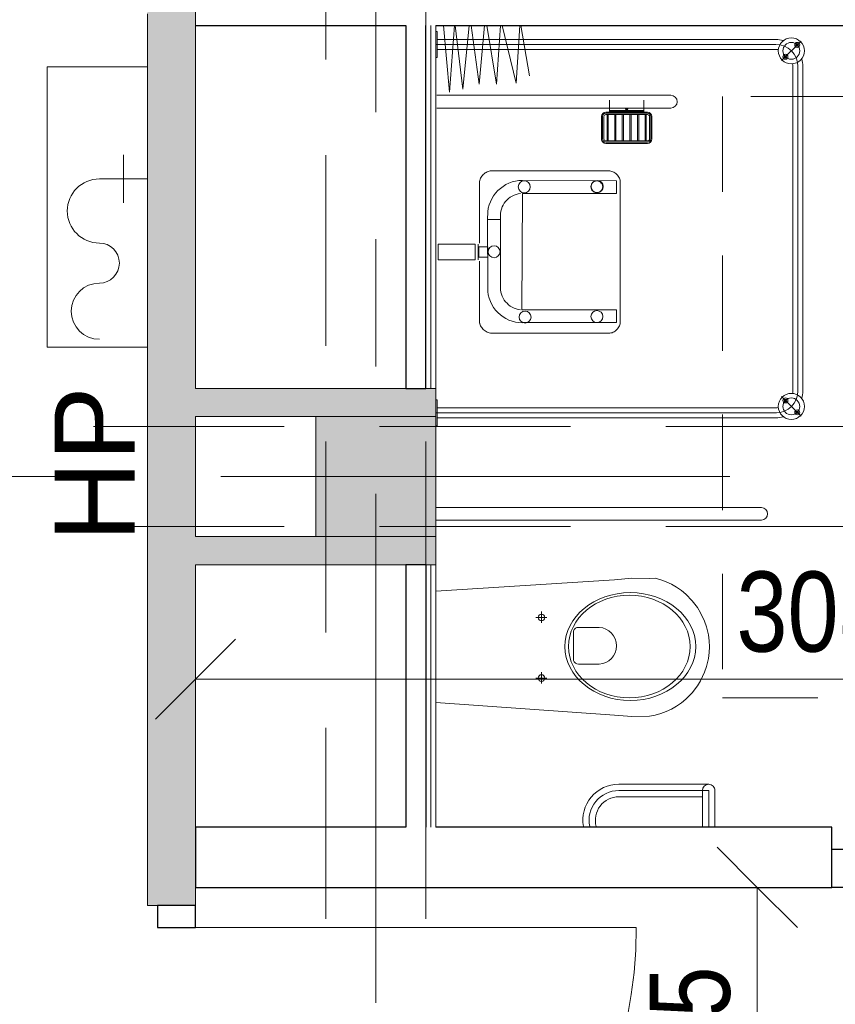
# Model space of a CAD drawing. Header units: centimetres. Extents: x -1631 to 21770, y -8842 to 3590.
# Tile 74 of 87: x 499 to 702, y 757 to 1002. Entities that reach past the tile are written whole.
import ezdxf

# ---------------------------------------------------------------- set-up
doc = ezdxf.new("R2010")
doc.units = ezdxf.units.CM
for name, pattern in [('Oś', [222.25, 127, -31.75, 31.75, -31.75]), ('Ponad', [39.688, 23.813, -15.875]), ('Ukryte', [71.438, 47.625, -23.813])]:
    doc.linetypes.add(name, pattern=pattern)
for name, color, linetype, lineweight in [('A-ANNO-DIMS', 211, 'Continuous', 13), ('A-ANNO-DIMS-100', 211, 'Continuous', 13), ('A-AREA-IDEN', 2, 'Continuous', 13), ('A-DETL-GENF', 92, 'Continuous', 9), ('A-DETL-HDLN', 90, 'Ukryte', 9), ('A-DETL-MEDM', 33, 'Continuous', 13), ('A-DOOR', 31, 'Continuous', 13), ('A-FLOR-OVHD', 1, 'Ponad', 9), ('A-WALL', 113, 'Continuous', 13), ('A-WALL-FNSH', 113, 'Continuous', 13), ('A-WALL-PATT', 111, 'Continuous', 13), ('G-ANNO-TEXT', 231, 'Continuous', 13), ('P-SANR-FIXT', 6, 'Continuous', 9), ('S-COLS', 52, 'Continuous', 13), ('S-GRID', 1, 'Continuous', 13)]:
    doc.layers.add(name, color=color, linetype=linetype, lineweight=lineweight)
doc.styles.add('Arial Narrow_5', font='ARIALN.TTF', dxfattribs={"height": 20})
doc.styles.add('Arial_10', font='arial.ttf', dxfattribs={"height": 20})
doc.styles.add('Arial_11', font='arial.ttf', dxfattribs={"width": 0.85, "height": 23})
doc.dimstyles.new('Diagonal_1_100__0__wewnętrzne_1', dxfattribs={"dimscale": 30.48, "dimtxt": 20.468619, "dimasz": 0.656168, "dimexe": 0.164042, "dimexo": 0.0625, "dimgap": 0.032808, "dimtad": 1, "dimdec": 0, "dimdsep": 46, "dimtxsty": 'Arial Narrow_5', "dimblk1": 'OBLIQUE', "dimblk2": 'OBLIQUE', "dimsah": 1, "dimcen": 0.09, "dimazin": 0, "dimtfac": 1, "dimtdec": 4, "dimtix": 1, "dimtmove": 0, "dimatfit": 3, "dimfxl": 0, "dimtvp": 1, "dimtolj": 1, "dimtzin": 0, "dimarcsym": 0})

# ---------------------------------------------------------------- blocks, each defined once
blk = doc.blocks.new('M_Concrete-Square-Column - 300 x 300mm-1794508-5_piętro III __10_50 m_ - stan projektowany')
at = {"layer": 'S-COLS', "lineweight": 9}
blk.add_hatch(color=254, dxfattribs=at).paths.add_polyline_path([(15, -15), (15, 15), (-15, 15), (-15, -15)], flags=0)
for p, q in [((15, 15), (-15, 15)), ((-15, 15), (-15, -15)), ((15, -15), (15, 15)), ((-15, -15), (15, -15))]:
    blk.add_line(p, q, dxfattribs=at)
blk = doc.blocks.new('DRZWI 1S - automatyczna etykieta - Drzwi 90 _łazienkowe_-2364279-5_piętro III __10_50 m_ - stan projektowany')
at = {"layer": 'A-DETL-GENF'}
for p, q in [((-50.5, 7.5), (-50.5, -2)), ((-45, 7.5), (-50.5, 7.5)), ((-45, -2), (-45, 7.5)), ((50.5, 7.5), (45, 7.5)), ((45, 7.5), (45, -2)), ((50.5, -2), (50.5, 7.5)), ((-50.5, -2), (-45, -2)), ((45, -2), (50.5, -2))]:
    blk.add_line(p, q, dxfattribs=at)
at = {"layer": 'A-DETL-MEDM', "lineweight": 25}
for p, q in [((-45, 7.5), (-50.5, 7.5)), ((-50.5, 7.5), (-50.5, -2)), ((-45, -2), (-45, 7.5)), ((45, -2), (45, 7.5)), ((45, 7.5), (50.5, 7.5)), ((50.5, 7.5), (50.5, -2)), ((-50.5, -2), (-45, -2)), ((50.5, -2), (45, -2))]:
    blk.add_line(p, q, dxfattribs=at)
at = {"layer": 'A-DOOR'}
blk.add_line((45, 7.5), (45, 97.5), dxfattribs=at)
blk.add_arc((45, 7.5), 90, 90, 180, dxfattribs=at)
blk = doc.blocks.new('miska ustępowa dla N_35_5x54 wisząca koło narożna - Type 1-2357504-5_piętro III __10_50 m_ - stan projektowany')
at = {"layer": 'P-SANR-FIXT'}
for p, q in [((-1.4, -3.75), (-4.56, -48.31)), ((29.22, -48.31), (26.4, -3.75)), ((44.09, -84.95), (44.09, -3.75)), ((47.21, -84.95), (47.21, -3.75)), ((4.69, -28.65), (4.69, -31.45)), ((19.8, -28.65), (19.8, -31.45)), ((3.32, -30.06), (6.14, -30.06)), ((18.43, -30.06), (21.25, -30.06)), ((16.4, -38.08), (9.09, -38.08)), ((8.17, -39.35), (8.17, -44.47)), ((17.32, -44.47), (17.32, -39.35)), ((-4.56, -48.31), (-4.88, -52.64)), ((29.58, -52.64), (29.22, -48.31)), ((-24.94, -49.38), (-24.94, -70.25)), ((-23.38, -49.38), (-23.38, -71.81)), ((-21.82, -49.38), (-21.82, -71.81)), ((-4.88, -52.64), (-4.82, -57.07)), ((29.53, -57.07), (29.58, -52.64)), ((-4.82, -57.07), (-4.57, -58.43)), ((-4.57, -58.43), (-4.19, -59.84)), ((29.19, -59.84), (29.57, -58.43)), ((29.57, -58.43), (29.53, -57.07)), ((-4.19, -59.84), (-3.69, -61.21)), ((-3.69, -61.21), (-3.07, -62.53)), ((28.07, -62.53), (28.69, -61.21)), ((28.69, -61.21), (29.19, -59.84)), ((-3.07, -62.53), (-2.34, -63.8)), ((-2.34, -63.8), (-1.51, -65.01)), ((26.51, -65.01), (27.34, -63.8)), ((27.34, -63.8), (28.07, -62.53)), ((-1.51, -65.01), (-0.58, -66.14)), ((-0.58, -66.14), (1.02, -67.71)), ((23.98, -67.71), (25.58, -66.14)), ((25.58, -66.14), (26.51, -65.01)), ((1.02, -67.71), (2.75, -69.02)), ((22.25, -69.02), (23.98, -67.71)), ((-32.54, -70.25), (-23.38, -70.25)), ((2.75, -69.02), (4.01, -69.78)), ((4.01, -69.78), (6.13, -70.8)), ((6.13, -70.8), (7.56, -71.26)), ((17.44, -71.26), (18.87, -70.8)), ((18.87, -70.8), (20.99, -69.78)), ((20.99, -69.78), (22.25, -69.02)), ((-23.38, -71.81), (-32.54, -71.81)), ((-23.38, -73.37), (-32.54, -73.37)), ((7.56, -71.26), (9.56, -71.73)), ((9.56, -71.73), (11.02, -71.92)), ((11.02, -71.92), (12.5, -72)), ((12.5, -72), (13.98, -71.92)), ((13.98, -71.92), (15.44, -71.73)), ((15.44, -71.73), (17.44, -71.26))]:
    blk.add_line(p, q, dxfattribs=at)
for centre in [(4.69, -30.06), (19.8, -30.06)]:
    blk.add_circle(centre, 0.825, dxfattribs=at)
for centre, radius, start, end in [((9.34, -39.23), 1.17, 102.2339, 185.8899), ((16.15, -39.23), 1.17, 354.1101, 77.7661), ((-30.79, -49.38), 8.97, 0, 99.9996), ((-30.79, -49.38), 7.41, 0, 102.1327), ((-30.79, -49.38), 5.85, 0, 105.4382), ((12.74, -44.25), 4.58, 182.8022, 357.1978), ((-23.38, -71.81), 1.56, 0, 90), ((-23.38, -71.81), 1.56, 270, 0), ((45.65, -84.95), 1.56, 180, 360)]:
    blk.add_arc(centre, radius, start, end, dxfattribs=at)
for centre, major_axis, ratio in [((12.55, -52.26), (0, 16.33), 0.823529), ((12.55, -52.01), (0, 15.16), 0.845174)]:
    blk.add_ellipse(centre, major_axis=major_axis, ratio=ratio, dxfattribs=at)
blk = doc.blocks.new('brodzik natryskowy dla N - Type 1-V8-5_piętro III __10_50 m_ - stan projektowany')
at = {"layer": 'P-SANR-FIXT'}
for p, q in [((-35.25, 90), (-40.13, 94.88)), ((47.11, 95.3), (-33.8, 95.3)), ((-33.8, 94.05), (47.11, 94.05)), ((48.56, 90), (53.43, 94.88)), ((47.11, 92.8), (-33.8, 92.8)), ((-40.55, 4.05), (-40.55, 88.55)), ((-39.3, 3.75), (-39.3, 88.55)), ((-38.05, 4.05), (-38.05, 88.55)), ((51.36, 4.05), (51.36, 88.55)), ((52.61, 3.75), (52.61, 88.75)), ((53.86, 4.05), (53.86, 88.55)), ((-26.61, 3.95), (-26.61, 62.35)), ((-23.41, 62.35), (-23.41, 3.95)), ((-22.41, 56.55), (-22.41, 46.15)), ((-22.11, 56.55), (-22.11, 46.15)), ((-21.81, 56.55), (-21.81, 46.15)), ((-15.71, 57.65), (-21.31, 57.65)), ((-15.71, 57.35), (-21.31, 57.35)), ((-15.71, 57.05), (-21.31, 57.05)), ((-15.21, 46.15), (-15.21, 56.55)), ((-14.91, 46.15), (-14.91, 56.55)), ((-14.61, 46.15), (-14.61, 56.55)), ((-22.41, 55.6), (-25.41, 55.6)), ((-22.81, 55.6), (-22.81, 47.1)), ((-22.61, 55.6), (-22.61, 47.1)), ((-21.81, 56.25), (-15.21, 56.25)), ((-21.81, 55.95), (-15.21, 55.95)), ((-21.81, 54.35), (-15.21, 54.35)), ((-21.81, 54.05), (-15.21, 54.05)), ((-21.81, 52.45), (-15.21, 52.45)), ((-21.81, 52.15), (-15.21, 52.15)), ((-21.81, 50.55), (-15.21, 50.55)), ((-21.81, 50.25), (-15.21, 50.25)), ((-6.67, 49.06), (-6.44, 49.24)), ((-6.44, 49.24), (-6.2, 49.39)), ((-6.2, 49.39), (-5.95, 49.52)), ((-5.95, 49.52), (-5.69, 49.63)), ((-5.69, 49.63), (-5.41, 49.71)), ((-5.41, 49.71), (-5.13, 49.76)), ((-5.13, 49.76), (29.82, 49.76)), ((29.82, 49.76), (30.1, 49.76)), ((30.1, 49.76), (30.38, 49.71)), ((30.38, 49.71), (30.65, 49.64)), ((30.65, 49.64), (30.92, 49.53)), ((30.92, 49.53), (31.17, 49.41)), ((31.17, 49.41), (31.41, 49.26)), ((31.41, 49.26), (31.64, 49.09)), ((-22.41, 47.1), (-25.41, 47.1)), ((-21.81, 48.65), (-15.21, 48.65)), ((-21.81, 48.35), (-15.21, 48.35)), ((-21.81, 46.75), (-15.21, 46.75)), ((-7.74, 47.12), (-7.7, 47.39)), ((-7.74, 46.84), (-7.74, 47.12)), ((-7.74, 17.3), (-7.74, 46.84)), ((-7.7, 47.39), (-7.62, 47.66)), ((-7.62, 47.66), (-7.52, 47.93)), ((-7.52, 47.93), (-7.4, 48.18)), ((-7.4, 48.18), (-7.25, 48.42)), ((-7.25, 48.42), (-7.07, 48.65)), ((-7.07, 48.65), (-6.88, 48.86)), ((-6.88, 48.86), (-6.67, 49.06)), ((-5.29, 48.78), (-5.37, 25.35)), ((-2.15, 48.78), (-5.29, 48.78)), ((-2.15, 25.38), (-2.15, 48.78)), ((26.92, 48.78), (30.07, 48.78)), ((26.92, 48.78), (26.92, 25.18)), ((30.07, 25.38), (30.07, 48.78)), ((31.64, 49.09), (31.85, 48.89)), ((31.85, 48.89), (32.05, 48.68)), ((32.05, 48.68), (32.22, 48.46)), ((32.22, 48.46), (32.38, 48.21)), ((32.38, 48.21), (32.51, 47.96)), ((32.51, 47.96), (32.61, 47.69)), ((32.61, 47.69), (32.69, 47.42)), ((32.69, 47.42), (32.74, 47.13)), ((32.74, 47.13), (32.74, 17.61)), ((-21.81, 46.45), (-15.21, 46.45)), ((-21.31, 45.65), (-15.71, 45.65)), ((-21.31, 45.35), (-15.71, 45.35)), ((-21.31, 45.05), (-15.71, 45.05)), ((-5.21, 44.19), (-5.18, 44.33)), ((-5.18, 44.33), (-5.13, 44.46)), ((-5.13, 44.46), (-5.07, 44.59)), ((-5.07, 44.59), (-4.99, 44.71)), ((-4.99, 44.71), (-4.91, 44.83)), ((-4.91, 44.83), (-4.81, 44.93)), ((-4.81, 44.93), (-4.71, 45.02)), ((-4.71, 45.02), (-4.6, 45.11)), ((-4.6, 45.11), (-4.48, 45.18)), ((-4.48, 45.18), (-4.35, 45.24)), ((-4.35, 45.24), (-4.21, 45.29)), ((-4.21, 45.29), (-4.07, 45.33)), ((-4.07, 45.33), (-3.93, 45.35)), ((-3.93, 45.35), (-3.78, 45.36)), ((-3.78, 45.36), (-3.63, 45.35)), ((-3.63, 45.35), (-3.48, 45.33)), ((-3.48, 45.33), (-3.34, 45.29)), ((-3.34, 45.29), (-3.21, 45.24)), ((-3.21, 45.24), (-3.08, 45.18)), ((-3.08, 45.18), (-2.96, 45.11)), ((-2.96, 45.11), (-2.85, 45.02)), ((-2.85, 45.02), (-2.74, 44.93)), ((-2.74, 44.93), (-2.65, 44.83)), ((-2.65, 44.83), (-2.56, 44.71)), ((-2.56, 44.71), (-2.49, 44.59)), ((-2.49, 44.59), (-2.43, 44.46)), ((-2.43, 44.46), (-2.38, 44.33)), ((-2.38, 44.33), (-2.34, 44.19)), ((-5.24, 43.9), (-5.23, 44.04)), ((-5.23, 43.75), (-5.24, 43.9)), ((-5.23, 44.04), (-5.21, 44.19)), ((-5.21, 43.6), (-5.23, 43.75)), ((-5.18, 43.46), (-5.21, 43.6)), ((-5.13, 43.33), (-5.18, 43.46)), ((-5.07, 43.2), (-5.13, 43.33)), ((-4.99, 43.08), (-5.07, 43.2)), ((-4.91, 42.96), (-4.99, 43.08)), ((-4.81, 42.86), (-4.91, 42.96)), ((-4.71, 42.77), (-4.81, 42.86)), ((-4.6, 42.68), (-4.71, 42.77)), ((-4.48, 42.61), (-4.6, 42.68)), ((-4.35, 42.55), (-4.48, 42.61)), ((-4.21, 42.5), (-4.35, 42.55)), ((-4.07, 42.46), (-4.21, 42.5)), ((-3.93, 42.44), (-4.07, 42.46)), ((-3.78, 42.43), (-3.93, 42.44)), ((-3.48, 42.46), (-3.63, 42.44)), ((-3.34, 42.5), (-3.48, 42.46)), ((-3.21, 42.55), (-3.34, 42.5)), ((-3.08, 42.61), (-3.21, 42.55)), ((-2.96, 42.68), (-3.08, 42.61)), ((-2.85, 42.77), (-2.96, 42.68)), ((-2.74, 42.86), (-2.85, 42.77)), ((-2.65, 42.96), (-2.74, 42.86)), ((-2.56, 43.08), (-2.65, 42.96)), ((-2.49, 43.2), (-2.56, 43.08)), ((-2.43, 43.33), (-2.49, 43.2)), ((-2.38, 43.46), (-2.43, 43.33)), ((-2.34, 43.6), (-2.38, 43.46)), ((-2.34, 44.19), (-2.32, 44.04)), ((-2.32, 43.75), (-2.34, 43.6)), ((-2.32, 44.04), (-2.31, 43.9)), ((-2.31, 43.9), (-2.32, 43.75)), ((-44, 24.94), (-31.46, 27.07)), ((-29.67, 23.75), (-44, 24.7)), ((-5.37, 25.35), (-5.32, 24.46)), ((26.92, 25.18), (-2.15, 25.38)), ((-2.03, 24.3), (-2.11, 24.85)), ((26.8, 24.3), (26.88, 24.85)), ((30.15, 25.35), (30.1, 24.46)), ((-44, 20.28), (-29.67, 23.75)), ((-5.32, 24.46), (-5.19, 23.6)), ((-5.19, 23.6), (-4.98, 22.76)), ((-4.98, 22.76), (-4.68, 21.97)), ((-1.89, 23.76), (-2.03, 24.3)), ((-1.71, 23.26), (-1.89, 23.76)), ((-1.47, 22.77), (-1.71, 23.26)), ((-1.19, 22.31), (-1.47, 22.77)), ((-0.87, 21.89), (-1.19, 22.31)), ((25.65, 21.89), (25.96, 22.31)), ((25.96, 22.31), (26.24, 22.77)), ((26.24, 22.77), (26.48, 23.26)), ((26.48, 23.26), (26.66, 23.76)), ((26.66, 23.76), (26.8, 24.3)), ((29.75, 22.76), (29.46, 21.97)), ((29.97, 23.6), (29.75, 22.76)), ((30.1, 24.46), (29.97, 23.6)), ((-29.41, 18.89), (-44, 19.82)), ((-4.68, 21.97), (-4.32, 21.2)), ((-4.32, 21.2), (-3.88, 20.49)), ((-3.88, 20.49), (-3.38, 19.82)), ((-3.38, 19.82), (-2.82, 19.2)), ((-0.51, 21.49), (-0.87, 21.89)), ((-0.12, 21.13), (-0.51, 21.49)), ((0.31, 20.81), (-0.12, 21.13)), ((0.76, 20.54), (0.31, 20.81)), ((1.25, 20.3), (0.76, 20.54)), ((1.76, 20.11), (1.25, 20.3)), ((2.29, 19.98), (1.76, 20.11)), ((2.84, 19.89), (2.29, 19.98)), ((3.4, 19.86), (2.84, 19.89)), ((4.41, 19.87), (3.4, 19.86)), ((3.78, 19.87), (21.37, 19.87)), ((4.41, 16.64), (4.41, 19.87)), ((21.37, 19.87), (21.94, 19.89)), ((21.94, 19.89), (22.49, 19.98)), ((22.49, 19.98), (23.02, 20.11)), ((23.02, 20.11), (23.53, 20.3)), ((23.53, 20.3), (24.01, 20.54)), ((24.01, 20.54), (24.47, 20.81)), ((24.47, 20.81), (24.89, 21.13)), ((24.89, 21.13), (25.29, 21.49)), ((25.29, 21.49), (25.65, 21.89)), ((28.16, 19.82), (27.59, 19.2)), ((28.66, 20.49), (28.16, 19.82)), ((29.09, 21.2), (28.66, 20.49)), ((29.46, 21.97), (29.09, 21.2)), ((-44, 16.46), (-29.41, 18.89)), ((-7.7, 17.03), (-7.74, 17.3)), ((-2.82, 19.2), (-2.2, 18.64)), ((-2.2, 18.64), (-1.53, 18.13)), ((-1.53, 18.13), (-0.81, 17.7)), ((-0.81, 17.7), (-0.05, 17.33)), ((-0.05, 17.33), (0.75, 17.04)), ((24.83, 17.33), (24.03, 17.04)), ((25.59, 17.7), (24.83, 17.33)), ((26.31, 18.13), (25.59, 17.7)), ((26.98, 18.64), (26.31, 18.13)), ((27.59, 19.2), (26.98, 18.64)), ((32.74, 17.33), (32.68, 17.06)), ((32.74, 17.61), (32.74, 17.33)), ((-29.41, 14.55), (-44, 15.88)), ((-7.62, 16.76), (-7.7, 17.03)), ((-7.51, 16.5), (-7.62, 16.76)), ((-7.38, 16.25), (-7.51, 16.5)), ((-7.23, 16), (-7.38, 16.25)), ((-7.05, 15.77), (-7.23, 16)), ((-6.85, 15.56), (-7.05, 15.77)), ((-6.64, 15.36), (-6.85, 15.56)), ((-6.41, 15.18), (-6.64, 15.36)), ((-6.17, 15.02), (-6.41, 15.18)), ((-5.92, 14.89), (-6.17, 15.02)), ((-5.66, 14.78), (-5.92, 14.89)), ((-5.39, 14.7), (-5.66, 14.78)), ((0.75, 17.04), (1.58, 16.82)), ((1.58, 16.82), (2.44, 16.69)), ((2.44, 16.69), (4.41, 16.64)), ((22.33, 16.69), (3.78, 16.64)), ((11.19, 16.69), (13.8, 16.69)), ((11.19, 14.42), (11.19, 16.69)), ((13.8, 16.69), (13.8, 14.42)), ((23.2, 16.82), (22.33, 16.69)), ((24.03, 17.04), (23.2, 16.82)), ((30.62, 14.78), (30.14, 14.63)), ((30.87, 14.89), (30.62, 14.78)), ((31.12, 15.03), (30.87, 14.89)), ((31.36, 15.19), (31.12, 15.03)), ((31.59, 15.37), (31.36, 15.19)), ((31.81, 15.57), (31.59, 15.37)), ((32.01, 15.79), (31.81, 15.57)), ((32.19, 16.02), (32.01, 15.79)), ((32.35, 16.27), (32.19, 16.02)), ((32.49, 16.52), (32.35, 16.27)), ((32.6, 16.79), (32.49, 16.52)), ((32.68, 17.06), (32.6, 16.79)), ((-44, 12.5), (-29.41, 14.55)), ((-5.12, 14.65), (-5.39, 14.7)), ((-4.84, 14.63), (-5.12, 14.65)), ((10.32, 14.63), (-4.84, 14.63)), ((10.54, 13.54), (14.45, 13.54)), ((10.54, 4.27), (10.54, 13.54)), ((14.44, 14.29), (10.55, 14.26)), ((13.8, 14.42), (11.19, 14.42)), ((14.45, 4.27), (14.45, 13.54)), ((30.14, 14.63), (14.73, 14.63)), ((30.36, 14.7), (30.1, 14.65)), ((-28.14, 10.46), (-44, 12.07)), ((-44, 8.54), (-28.14, 10.46)), ((-27.37, 7.14), (-44, 8.35)), ((-44, 5.67), (-27.37, 7.14)), ((-42.55, 4.05), (-42.55, 3.75)), ((-36.05, 4.05), (-42.55, 4.05)), ((-36.05, 3.75), (-36.05, 4.05)), ((14.45, 4.27), (10.54, 4.27)), ((49.36, 4.05), (49.36, 3.75)), ((55.86, 4.05), (49.36, 4.05)), ((55.86, 3.75), (55.86, 4.05))]:
    blk.add_line(p, q, dxfattribs=at)
for centre, radius in [((-37.69, 92.44), 3.25), ((-39.18, 93.92), 0.62), ((-37.69, 92.44), 2.1), ((-39.18, 93.92), 0.32), ((51, 92.44), 3.25), ((51, 92.44), 2.1), ((52.48, 93.92), 0.62), ((52.48, 93.92), 0.32), ((-36.21, 90.95), 0.62), ((-36.21, 90.95), 0.32), ((49.51, 90.95), 0.62), ((49.51, 90.95), 0.32), ((-3.85, 43.99), 1.5), ((28.59, 43.93), 1.5), ((-3.77, 25.8), 1.5), ((28.71, 25.99), 1.5), ((12.42, 18.25), 1.5)]:
    blk.add_circle(centre, radius, dxfattribs=at)
for centre, radius, start, end in [((-33.8, 88.55), 5.5, 90, 180), ((-33.8, 88.55), 6.75, 90, 106.4965), ((47.11, 88.55), 6.75, 73.5035, 90), ((47.11, 88.55), 5.5, 0, 90), ((-33.8, 88.55), 4.25, 90, 98.8511), ((47.11, 88.55), 4.25, 81.1489, 90), ((-33.8, 88.55), 6.75, 163.5035, 180), ((-33.8, 88.55), 4.25, 171.1489, 180), ((47.11, 88.55), 4.25, 0, 8.8511), ((47.11, 88.55), 6.75, 0, 16.4965), ((-25.01, 62.35), 1.6, 0, 180), ((-21.31, 56.55), 1.1, 90, 180), ((-21.31, 56.55), 0.8, 90, 180), ((-21.31, 56.55), 0.5, 90, 180), ((-15.71, 56.55), 1.1, 0, 90), ((-15.71, 56.55), 0.8, 0, 90), ((-15.71, 56.55), 0.5, 0, 90), ((-21.31, 46.15), 1.1, 180, 270), ((-21.31, 46.15), 0.8, 180, 270), ((-21.31, 46.15), 0.5, 180, 270), ((-15.71, 46.15), 0.5, 270, 0), ((-15.71, 46.15), 0.8, 270, 0), ((-15.71, 46.15), 1.1, 270, 0)]:
    blk.add_arc(centre, radius, start, end, dxfattribs=at)
blk.add_ellipse((-23.14, 51.35), major_axis=(0, 0.325), ratio=0.224951, dxfattribs=at)
blk = doc.blocks.new('HYDRANT_PPOZ_SZAFKA_NASCIENNA - SUPRON 3-V11-5_piętro III __10_50 m_ - stan projektowany')
at = {"layer": 'P-SANR-FIXT'}
for p, q in [((47.5, 31), (-22.5, 31)), ((-22.5, 31), (-22.5, 6)), ((-22.5, 6), (-22.5, 31)), ((-22.5, 31), (47.5, 31)), ((47.5, 6), (47.5, 31)), ((47.5, 31), (47.5, 6)), ((19.5, 6), (19.5, 18)), ((19.5, 12), (13.5, 12)), ((19.5, 12), (25.5, 12))]:
    blk.add_line(p, q, dxfattribs=at)
for centre, radius, start, end in [((-13.5, 18), 7, 0, 180), ((11.5, 18), 8, 360, 180), ((-1.5, 18), 5, 180, 360)]:
    blk.add_arc(centre, radius, start, end, dxfattribs=at)
blk = doc.blocks.new('DRZWI 1S - automatyczna etykieta - Drzwi 110-2387946-5_piętro III __10_50 m_ - stan projektowany')
at = {"layer": 'A-DETL-GENF'}
for p, q in [((-60.5, 3.5), (-55, 3.5)), ((-60.5, -6), (-60.5, 3.5)), ((-55, 3.5), (-55, -6)), ((55, 3.5), (60.5, 3.5)), ((55, -6), (55, 3.5)), ((60.5, 3.5), (60.5, -6)), ((-55, -6), (-60.5, -6)), ((60.5, -6), (55, -6))]:
    blk.add_line(p, q, dxfattribs=at)
at = {"layer": 'A-DETL-MEDM', "lineweight": 25}
for p, q in [((-60.5, -6), (-60.5, 3.5)), ((-60.5, 3.5), (-55, 3.5)), ((-55, 3.5), (-55, -6)), ((55, 3.5), (55, -6)), ((60.5, 3.5), (55, 3.5)), ((60.5, -6), (60.5, 3.5)), ((-55, -6), (-60.5, -6)), ((55, -6), (60.5, -6))]:
    blk.add_line(p, q, dxfattribs=at)
at = {"layer": 'A-DOOR'}
blk.add_line((55, -6), (55, -116), dxfattribs=at)
blk.add_arc((55, -6), 110, 180, 270, dxfattribs=at)
blk = doc.blocks.new('DIMBLOCK152-5_piętro III __10_50 m_ - stan projektowany')
at = {"layer": 'A-ANNO-DIMS-100', "transparency": 16777216}
for p, q in [((682.57, 785.83), (672.57, 795.83)), ((677.57, 785.83), (687.57, 785.83)), ((682.57, 785.83), (677.57, 785.83)), ((682.57, 720.83), (682.57, 785.83)), ((682.57, 785.83), (692.57, 775.83)), ((682.57, 720.83), (672.57, 730.83)), ((677.57, 720.83), (687.57, 720.83)), ((682.57, 720.83), (677.57, 720.83)), ((682.57, 720.83), (692.57, 710.83))]:
    blk.add_line(p, q, dxfattribs=at)
at = {"layer": 'A-ANNO-DIMS-100', "color": 0, "transparency": 16777216, "insert": (655.72, 740.65), "char_height": 20, "width": 30.4105, "attachment_point": 1, "rotation": 90, "line_spacing_factor": 0.974696, "style": 'Arial Narrow_5'}
blk.add_mtext('65', dxfattribs=at)
blk = doc.blocks.new('_Oblique')
at = {"color": 0, "linetype": 'ByBlock', "lineweight": -2}
blk.add_line((-0.5, -0.5), (0.5, 0.5), dxfattribs=at)
blk = doc.blocks.new('DIMBLOCK203-5_piętro III __10_50 m_ - stan projektowany')
at = {"layer": 'A-ANNO-DIMS-100', "transparency": 16777216}
for p, q in [((542.38, 837.79), (552.38, 847.79)), ((850.38, 837.79), (860.38, 847.79)), ((542.38, 832.79), (542.38, 842.79)), ((850.38, 832.79), (850.38, 842.79)), ((542.38, 837.79), (532.38, 827.79)), ((850.38, 837.79), (542.38, 837.79)), ((542.38, 837.79), (542.38, 832.79)), ((850.38, 837.79), (840.38, 827.79)), ((850.38, 837.79), (850.38, 832.79))]:
    blk.add_line(p, q, dxfattribs=at)
at = {"layer": 'A-ANNO-DIMS-100', "color": 0, "transparency": 16777216, "insert": (677.37, 864.64), "char_height": 20, "width": 45.6158, "attachment_point": 1, "line_spacing_factor": 0.974696, "style": 'Arial Narrow_5'}
blk.add_mtext('308', dxfattribs=at)

msp = doc.modelspace()

# ---------------------------------------------------------------- hatches: boundary and pattern name
at = {"layer": 'A-WALL-PATT'}
h = msp.add_hatch(color=9, dxfattribs=at)
h.paths.add_polyline_path([(542.38, 132.33), (542.38, 139.33), (530.38, 139.33), (530.38, 132.33)], flags=0)
h.paths.add_polyline_path([(530.38, 250.33), (542.38, 250.33), (542.38, 515.33), (530.38, 515.33), (530.38, 419.08)], flags=0)
h.paths.add_polyline_path([(542.38, 657.83), (542.38, 660.33), (530.38, 660.33), (530.38, 657.83), (532.88, 657.83)], flags=0)
h.paths.add_polyline_path([(542.38, 781.33), (542.38, 1102.83), (530.38, 1102.83), (530.38, 781.33), (532.88, 781.33)], flags=0)
h.paths.add_polyline_path([(530.38, 1312.83), (542.38, 1312.83), (542.38, 1431.33), (530.38, 1431.33)], flags=0)
h.paths.add_polyline_path([(530.38, 1633.83), (542.38, 1633.83), (542.38, 2022.83), (530.38, 2022.83), (530.38, 1665.12)], flags=0)
h.paths.add_polyline_path([(542.38, 2173.83), (542.38, 2458.83), (530.38, 2458.83), (530.38, 2173.83)], flags=0)
h.paths.add_polyline_path([(530.38, 2593.83), (542.38, 2593.83), (542.38, 2824.33), (530.38, 2824.33), (530.38, 2634.27)], flags=0)
for points in [[(602.38, 903.33), (602.38, 910.33), (542.38, 910.33), (542.38, 903.33), (572.38, 903.33)], [(602.38, 866.33), (602.38, 873.33), (542.38, 873.33), (542.38, 866.33), (572.38, 866.33)]]:
    msp.add_hatch(color=9, dxfattribs=at).paths.add_polyline_path(points, flags=0)

# ---------------------------------------------------------------- linework, layer by layer
at = {"layer": 'A-DETL-HDLN'}
for p, q in [((574.88, 420.83), (574.88, 2793.33)), ((599.88, 420.83), (599.88, 2793.33)), ((-1197.62, 900.83), (1172.38, 900.83)), ((-1197.62, 875.83), (1172.38, 875.83))]:
    msp.add_line(p, q, dxfattribs=at)
at = {"layer": 'A-FLOR-OVHD'}
for p, q in [((823.87, 983.15), (673.87, 983.15)), ((673.87, 983.15), (673.87, 833.15)), ((673.87, 833.15), (823.87, 833.15))]:
    msp.add_line(p, q, dxfattribs=at)
at = {"layer": 'A-WALL'}
for p, q in [((542.38, 1015.83), (542.38, 1000.83)), ((601.13, 910.33), (601.13, 1000.83)), ((601.13, 866.33), (601.13, 800.83))]:
    msp.add_line(p, q, dxfattribs=at)
at = {"layer": 'A-WALL', "lineweight": 9}
for p, q in [((530.38, 1003.78), (530.38, 781.33)), ((542.38, 910.33), (542.38, 1000.83)), ((594.88, 910.33), (542.38, 910.33)), ((602.38, 903.33), (602.38, 910.33)), ((542.38, 873.33), (542.38, 903.33)), ((542.38, 903.33), (572.38, 903.33)), ((572.38, 873.33), (542.38, 873.33)), ((602.38, 866.33), (602.38, 873.33)), ((542.38, 781.33), (542.38, 866.33)), ((542.38, 866.33), (594.88, 866.33)), ((530.38, 781.33), (532.88, 781.33))]:
    msp.add_line(p, q, dxfattribs=at)
at = {"layer": 'A-WALL', "color": 7, "lineweight": 25}
for p, q in [((542.38, 1000.83), (594.88, 1000.83)), ((594.88, 1000.83), (594.88, 910.33)), ((599.88, 910.33), (599.88, 1000.83)), ((602.38, 1000.83), (850.38, 1000.83)), ((594.88, 910.33), (599.88, 910.33)), ((599.88, 866.33), (594.88, 866.33)), ((594.88, 866.33), (594.88, 800.83)), ((599.88, 866.33), (599.88, 800.83)), ((594.88, 800.83), (542.38, 800.83)), ((542.38, 800.83), (542.38, 785.83)), ((701.18, 800.83), (602.38, 800.83)), ((701.18, 795.33), (701.18, 800.83)), ((542.38, 785.83), (701.18, 785.83))]:
    msp.add_line(p, q, dxfattribs=at)
at = {"layer": 'A-WALL-FNSH', "color": 250, "lineweight": 9}
for p, q in [((602.38, 910.33), (602.38, 1000.83)), ((599.88, 910.33), (602.38, 910.33)), ((602.38, 866.33), (599.88, 866.33)), ((602.38, 800.83), (602.38, 866.33))]:
    msp.add_line(p, q, dxfattribs=at)
at = {"layer": 'S-GRID', "linetype": 'Oś'}
for p, q in [((587.38, 2884.27), (587.38, 27.13)), ((1342.46, 888.33), (-1368.76, 888.33))]:
    msp.add_line(p, q, dxfattribs=at)

# ---------------------------------------------------------------- block references
at = {"layer": 'A-DOOR'}
for name, p, rotation in [('DRZWI 1S - automatyczna etykieta - Drzwi 90 _łazienkowe_-2364279-5_piętro III __10_50 m_ - stan projektowany', (751.68, 793.33), 180), ('DRZWI 1S - automatyczna etykieta - Drzwi 110-2387946-5_piętro III __10_50 m_ - stan projektowany', (536.38, 720.83), 89.9999999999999)]:
    msp.add_blockref(name, p, dxfattribs=dict(at, rotation=rotation))
at = {"layer": 'P-SANR-FIXT'}
for name, p, rotation in [('brodzik natryskowy dla N - Type 1-V8-5_piętro III __10_50 m_ - stan projektowany', (598.63, 956.83), 270.0000000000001), ('HYDRANT_PPOZ_SZAFKA_NASCIENNA - SUPRON 3-V11-5_piętro III __10_50 m_ - stan projektowany', (536.38, 943.08), 89.9999999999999), ('miska ustępowa dla N_35_5x54 wisząca koło narożna - Type 1-2357504-5_piętro III __10_50 m_ - stan projektowany', (598.63, 833.37), 90.00000000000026)]:
    msp.add_blockref(name, p, dxfattribs=dict(at, rotation=rotation))
at = {"layer": 'S-COLS', "lineweight": 9}
msp.add_blockref('M_Concrete-Square-Column - 300 x 300mm-1794508-5_piętro III __10_50 m_ - stan projektowany', (587.38, 888.33), dxfattribs=at)

# ---------------------------------------------------------------- texts
at = {"layer": 'A-AREA-IDEN', "insert": (776.25, 935.25), "char_height": 23, "width": 68, "attachment_point": 9, "line_spacing_factor": 0.936439, "style": 'Arial_11'}
msp.add_mtext('\\pt84.99995,169.9999,255.00008,340.00003,424.99998,509.99993,595.00011,680.00006,765.00001,849.99996,934.99991,1020.00009,1105.00004,1189.99999,1274.99994,1359.99989,1445.00007,1530.00002,1614.99997,1699.99992,1785.0001,1870.00005,1955,2039.99995,2124.9999,2210.00008,2295.00003,2379.99998,2464.99993,2550.00011,2635.00006,2720.00001;5/09a', dxfattribs=at)
at = {"layer": 'G-ANNO-TEXT', "color": 7, "insert": (507.19, 872.01), "char_height": 20, "width": 40.804, "attachment_point": 1, "rotation": 90, "line_spacing_factor": 0.936439, "style": 'Arial_10'}
msp.add_mtext('\\pt127,254,381,508,635,762,889,1016,1143,1270,1397,1524,1651,1778,1905,2032,2159,2286,2413,2540,2667,2794,2921,3048,3175,3302,3429,3556,3683,3810,3937,4064;HP', dxfattribs=at)

# ---------------------------------------------------------------- dimensions: what is measured, and where the dimension line sits
at = {"layer": 'A-ANNO-DIMS'}
dim = msp.add_linear_dim(base=(542.38, 837.79), p1=(850.38, 832.79), p2=(542.38, 832.79), dimstyle='Diagonal_1_100__0__wewnętrzne_1', override={"dimpost": '<>', "dimfxl": 308}, dxfattribs=at)
dim.commit()
dim.dimension.update_dxf_attribs({"geometry": 'DIMBLOCK203-5_piętro III __10_50 m_ - stan projektowany', "text_midpoint": (696.38, 849)})
dim = msp.add_linear_dim(base=(682.57, 785.83), p1=(677.57, 720.83), p2=(677.57, 785.83), angle=90, dimstyle='Diagonal_1_100__0__wewnętrzne_1', override={"dimpost": '<>', "dimfxl": 65}, dxfattribs=at)
dim.commit()
dim.dimension.update_dxf_attribs({"geometry": 'DIMBLOCK152-5_piętro III __10_50 m_ - stan projektowany', "text_midpoint": (671.36, 753.33)})

doc.saveas('drawing.dxf')
